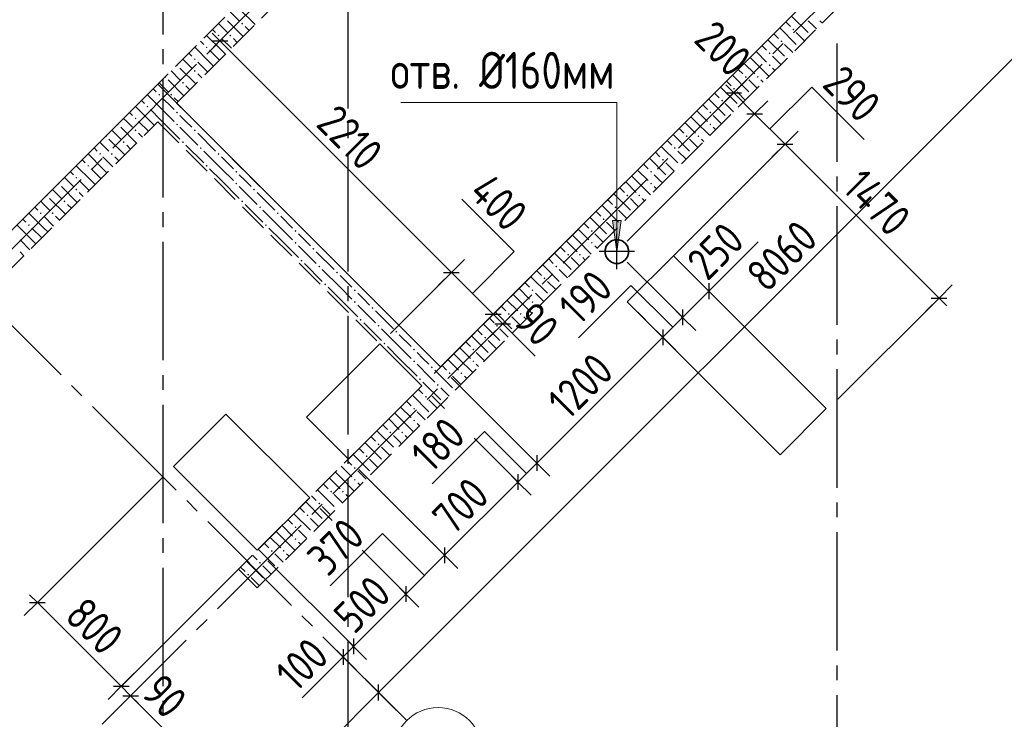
# Model space of a CAD drawing. Header units: millimetres. Extents: x 0 to 43617, y 0 to 59400.
# Tile 10 of 23: x 20859 to 27505, y 19396 to 24120. Entities that reach past the tile are written whole.
import ezdxf

# ---------------------------------------------------------------- set-up
doc = ezdxf.new("R2010")
doc.units = ezdxf.units.MM
doc.linetypes.add('______2', pattern=[270, 200, -70])
doc.linetypes.add('______5', pattern=[1100, 800, -100, 100, -100])
for name, color, linetype, lineweight in [('Standard', 7, 'Continuous', 25), ('ЖБ Перекрытие верхний уровень', 7, 'Continuous', 35), ('ЖБ Стена верхний уровень', 7, 'Continuous', 35), ('Оси', 40, '______5', 18), ('Примечания', 7, 'Continuous', 25), ('Размерная выноска', 7, 'Continuous', 13)]:
    doc.layers.add(name, color=color, linetype=linetype, lineweight=lineweight)
doc.styles.add('GOST 2.304-81', font='txt')

msp = doc.modelspace()

# ---------------------------------------------------------------- hatches: boundary and pattern name
at = {"layer": 'ЖБ Стена верхний уровень', "linetype": 'Continuous', "lineweight": 18, "transparency": 33554687}
for points in [[(22354.4, 24093.1), (22360.9, 24099.6), (22367.4, 24093.1), (22360.9, 24086.6)], [(22194.5, 24013.1), (22201, 24019.6), (22207.5, 24013.1), (22201, 24006.6)], [(22274.5, 24013.1), (22281, 24019.6), (22287.5, 24013.1), (22281, 24006.6)], [(26074.5, 24053.1), (26081, 24059.6), (26087.5, 24053.1), (26081, 24046.6)], [(22114.5, 23933.1), (22121, 23939.6), (22127.4, 23933.1), (22121, 23926.6)], [(25994.5, 23973.1), (26001, 23979.6), (26007.5, 23973.1), (26001, 23966.6)], [(25914.5, 23893.1), (25921, 23899.6), (25927.4, 23893.1), (25921, 23886.6)], [(21923.7, 23816.9), (21927.4, 23813.1), (21921, 23806.6), (21917.2, 23810.4)], [(22034.5, 23853.1), (22040.9, 23859.6), (22047.4, 23853.1), (22040.9, 23846.6)], [(25914.5, 23813.1), (25921, 23819.6), (25927.4, 23813.1), (25921, 23806.6)], [(21843.7, 23736.9), (21847.4, 23733.1), (21840.9, 23726.6), (21837.2, 23730.4)], [(22034.5, 23773.1), (22040.9, 23779.6), (22047.4, 23773.1), (22040.9, 23766.6)], [(25754.4, 23733.1), (25760.9, 23739.6), (25767.4, 23733.1), (25760.9, 23726.6)], [(25834.5, 23733.1), (25840.9, 23739.6), (25847.4, 23733.1), (25840.9, 23726.6)], [(21954.4, 23693.1), (21960.9, 23699.6), (21967.4, 23693.1), (21960.9, 23686.6)], [(21794.5, 23613.1), (21801, 23619.6), (21807.5, 23613.1), (21801, 23606.6)], [(21874.5, 23613.1), (21881, 23619.6), (21887.5, 23613.1), (21881, 23606.6)], [(25674.5, 23653.1), (25681, 23659.6), (25687.5, 23653.1), (25681, 23646.6)], [(21714.5, 23533.1), (21721, 23539.6), (21727.4, 23533.1), (21721, 23526.6)], [(25594.5, 23573.1), (25601, 23579.6), (25607.5, 23573.1), (25601, 23566.6)], [(21914.5, 23493.1), (21921, 23499.6), (21927.4, 23493.1), (21921, 23486.6)], [(25514.5, 23493.1), (25521, 23499.6), (25527.4, 23493.1), (25521, 23486.6)], [(21523.7, 23416.9), (21527.4, 23413.1), (21521, 23406.6), (21517.2, 23410.4)], [(21634.5, 23453.1), (21640.9, 23459.6), (21647.4, 23453.1), (21640.9, 23446.6)], [(21914.5, 23413.1), (21921, 23419.6), (21927.4, 23413.1), (21921, 23406.6)], [(25514.5, 23413.1), (25521, 23419.6), (25527.4, 23413.1), (25521, 23406.6)], [(21443.7, 23336.9), (21447.4, 23333.1), (21440.9, 23326.6), (21437.2, 23330.4)], [(21634.5, 23373.1), (21640.9, 23379.6), (21647.4, 23373.1), (21640.9, 23366.6)], [(22034.5, 23373.1), (22040.9, 23379.6), (22047.4, 23373.1), (22040.9, 23366.6)], [(25354.4, 23333.1), (25360.9, 23339.6), (25367.4, 23333.1), (25360.9, 23326.6)], [(25434.5, 23333.1), (25440.9, 23339.6), (25447.4, 23333.1), (25440.9, 23326.6)], [(21554.4, 23293.1), (21560.9, 23299.6), (21567.4, 23293.1), (21560.9, 23286.6)], [(21954.4, 23293.1), (21960.9, 23299.6), (21967.4, 23293.1), (21960.9, 23286.6)], [(21394.5, 23213.1), (21401, 23219.6), (21407.5, 23213.1), (21401, 23206.6)], [(21474.5, 23213.1), (21481, 23219.6), (21487.5, 23213.1), (21481, 23206.6)], [(22074.5, 23253.1), (22081, 23259.6), (22087.5, 23253.1), (22081, 23246.6)], [(22194.5, 23213.1), (22201, 23219.6), (22207.5, 23213.1), (22201, 23206.6)], [(25274.5, 23253.1), (25281, 23259.6), (25287.5, 23253.1), (25281, 23246.6)], [(21314.5, 23133.1), (21321, 23139.6), (21327.4, 23133.1), (21321, 23126.6)], [(22114.5, 23133.1), (22121, 23139.6), (22127.4, 23133.1), (22121, 23126.6)], [(25194.5, 23173.1), (25201, 23179.6), (25207.5, 23173.1), (25201, 23166.6)], [(22314.5, 23093.1), (22321, 23099.6), (22327.4, 23093.1), (22321, 23086.6)], [(25114.5, 23093.1), (25121, 23099.6), (25127.4, 23093.1), (25121, 23086.6)], [(21123.7, 23016.9), (21127.4, 23013.1), (21121, 23006.6), (21117.2, 23010.4)], [(21234.5, 23053.1), (21240.9, 23059.6), (21247.4, 23053.1), (21240.9, 23046.6)], [(22314.5, 23013.1), (22321, 23019.6), (22327.4, 23013.1), (22321, 23006.6)], [(25114.5, 23013.1), (25121, 23019.6), (25127.4, 23013.1), (25121, 23006.6)], [(21043.7, 22936.9), (21047.4, 22933.1), (21040.9, 22926.6), (21037.2, 22930.4)], [(21234.5, 22973.1), (21240.9, 22979.6), (21247.4, 22973.1), (21240.9, 22966.6)], [(22434.5, 22973.1), (22440.9, 22979.6), (22447.4, 22973.1), (22440.9, 22966.6)], [(24954.4, 22933.1), (24960.9, 22939.6), (24967.4, 22933.1), (24960.9, 22926.6)], [(25034.5, 22933.1), (25040.9, 22939.6), (25047.4, 22933.1), (25040.9, 22926.6)], [(21154.4, 22893.1), (21160.9, 22899.6), (21167.4, 22893.1), (21160.9, 22886.6)], [(22354.4, 22893.1), (22360.9, 22899.6), (22367.4, 22893.1), (22360.9, 22886.6)], [(20994.5, 22813.1), (21001, 22819.6), (21007.5, 22813.1), (21001, 22806.6)], [(21074.5, 22813.1), (21081, 22819.6), (21087.5, 22813.1), (21081, 22806.6)], [(22474.5, 22853.1), (22481, 22859.6), (22487.5, 22853.1), (22481, 22846.6)], [(22594.5, 22813.1), (22601, 22819.6), (22607.5, 22813.1), (22601, 22806.6)], [(24874.5, 22853.1), (24881, 22859.6), (24887.5, 22853.1), (24881, 22846.6)], [(20914.5, 22733.1), (20921, 22739.6), (20927.4, 22733.1), (20921, 22726.6)], [(22514.5, 22733.1), (22521, 22739.6), (22527.4, 22733.1), (22521, 22726.6)], [(24794.5, 22773.1), (24801, 22779.6), (24807.5, 22773.1), (24801, 22766.6)], [(22714.5, 22693.1), (22721, 22699.6), (22727.4, 22693.1), (22721, 22686.6)], [(24714.5, 22693.1), (24721, 22699.6), (24727.4, 22693.1), (24721, 22686.6)], [(22714.5, 22613.1), (22721, 22619.6), (22727.4, 22613.1), (22721, 22606.6)], [(24714.5, 22613.1), (24721, 22619.6), (24727.4, 22613.1), (24721, 22606.6)], [(22834.5, 22573.1), (22840.9, 22579.6), (22847.4, 22573.1), (22840.9, 22566.6)], [(24554.4, 22533.1), (24560.9, 22539.6), (24567.4, 22533.1), (24560.9, 22526.6)], [(24634.5, 22533.1), (24640.9, 22539.6), (24647.4, 22533.1), (24640.9, 22526.6)], [(22754.4, 22493.1), (22760.9, 22499.6), (22767.4, 22493.1), (22760.9, 22486.6)], [(22874.5, 22453.1), (22881, 22459.6), (22887.5, 22453.1), (22881, 22446.6)], [(22994.5, 22413.1), (23001, 22419.6), (23007.5, 22413.1), (23001, 22406.6)], [(24474.5, 22453.1), (24481, 22459.6), (24487.5, 22453.1), (24481, 22446.6)], [(22914.5, 22333.1), (22921, 22339.6), (22927.4, 22333.1), (22921, 22326.6)], [(24394.5, 22373.1), (24401, 22379.6), (24407.5, 22373.1), (24401, 22366.6)], [(23114.5, 22293.1), (23121, 22299.6), (23127.4, 22293.1), (23121, 22286.6)], [(24314.5, 22293.1), (24321, 22299.6), (24327.4, 22293.1), (24321, 22286.6)], [(23114.5, 22213.1), (23121, 22219.6), (23127.4, 22213.1), (23121, 22206.6)], [(24314.5, 22213.1), (24321, 22219.6), (24327.4, 22213.1), (24321, 22206.6)], [(23234.5, 22173.1), (23240.9, 22179.6), (23247.4, 22173.1), (23240.9, 22166.6)], [(24154.4, 22133.1), (24160.9, 22139.6), (24167.4, 22133.1), (24160.9, 22126.6)], [(24234.5, 22133.1), (24240.9, 22139.6), (24247.4, 22133.1), (24240.9, 22126.6)], [(23154.4, 22093.1), (23160.9, 22099.6), (23167.4, 22093.1), (23160.9, 22086.6)], [(23274.5, 22053.1), (23281, 22059.6), (23287.5, 22053.1), (23281, 22046.6)], [(23394.5, 22013.1), (23401, 22019.6), (23407.5, 22013.1), (23401, 22006.6)], [(24074.5, 22053.1), (24081, 22059.6), (24087.5, 22053.1), (24081, 22046.6)], [(23314.5, 21933.1), (23321, 21939.6), (23327.4, 21933.1), (23321, 21926.6)], [(23994.5, 21973.1), (24001, 21979.6), (24007.5, 21973.1), (24001, 21966.6)], [(23514.5, 21893.1), (23521, 21899.6), (23527.4, 21893.1), (23521, 21886.6)], [(23914.5, 21893.1), (23921, 21899.6), (23927.4, 21893.1), (23921, 21886.6)], [(23514.5, 21813.1), (23521, 21819.6), (23527.4, 21813.1), (23521, 21806.6)], [(23914.5, 21813.1), (23921, 21819.6), (23927.4, 21813.1), (23921, 21806.6)], [(23634.5, 21773.1), (23640.9, 21779.6), (23647.4, 21773.1), (23640.9, 21766.6)], [(23754.4, 21733.1), (23760.9, 21739.6), (23767.4, 21733.1), (23760.9, 21726.6)], [(23834.5, 21733.1), (23840.9, 21739.6), (23847.4, 21733.1), (23840.9, 21726.6)], [(23554.4, 21693.1), (23560.9, 21699.6), (23567.4, 21693.1), (23560.9, 21686.6)], [(23674.5, 21653.1), (23681, 21659.6), (23687.5, 21653.1), (23681, 21646.6)], [(23594.5, 21573.1), (23601, 21579.6), (23607.5, 21573.1), (23601, 21566.6)], [(23514.5, 21493.1), (23521, 21499.6), (23527.4, 21493.1), (23521, 21486.6)], [(23514.5, 21413.1), (23521, 21419.6), (23527.4, 21413.1), (23521, 21406.6)], [(23354.4, 21333.1), (23360.9, 21339.6), (23367.4, 21333.1), (23360.9, 21326.6)], [(23434.5, 21333.1), (23440.9, 21339.6), (23447.4, 21333.1), (23440.9, 21326.6)], [(23274.5, 21253.1), (23281, 21259.6), (23287.5, 21253.1), (23281, 21246.6)], [(23194.5, 21173.1), (23201, 21179.6), (23207.5, 21173.1), (23201, 21166.6)], [(23114.5, 21093.1), (23121, 21099.6), (23127.4, 21093.1), (23121, 21086.6)], [(23114.5, 21013.1), (23121, 21019.6), (23127.4, 21013.1), (23121, 21006.6)], [(22954.4, 20933.1), (22960.9, 20939.6), (22967.4, 20933.1), (22960.9, 20926.6)], [(23034.5, 20933.1), (23040.9, 20939.6), (23047.4, 20933.1), (23040.9, 20926.6)], [(22874.5, 20853.1), (22881, 20859.6), (22887.5, 20853.1), (22881, 20846.6)], [(22794.5, 20773.1), (22801, 20779.6), (22807.5, 20773.1), (22801, 20766.6)], [(22714.5, 20693.1), (22721, 20699.6), (22727.4, 20693.1), (22721, 20686.6)], [(22714.5, 20613.1), (22721, 20619.6), (22727.4, 20613.1), (22721, 20606.6)], [(22554.4, 20533.1), (22560.9, 20539.6), (22567.4, 20533.1), (22560.9, 20526.6)], [(22634.5, 20533.1), (22640.9, 20539.6), (22647.4, 20533.1), (22640.9, 20526.6)], [(22474.5, 20453.1), (22481, 20459.6), (22487.5, 20453.1), (22481, 20446.6)], [(22394.5, 20373.1), (22401, 20379.6), (22407.5, 20373.1), (22401, 20366.6)]]:
    msp.add_hatch(color=7, dxfattribs=at).paths.add_polyline_path(points, flags=16)
at = {"layer": 'Примечания', "linetype": 'Continuous', "lineweight": 13, "transparency": 33554687}
msp.add_hatch(color=7, dxfattribs=at).paths.add_polyline_path([(24919.7, 22764.3), (24889.7, 22554.3), (24859.7, 22764.3)], flags=16)

# ---------------------------------------------------------------- linework, layer by layer
at = {"layer": 'Standard', "color": 7, "linetype": 'Continuous', "lineweight": 13, "transparency": 33554687}
for p, q in [((23281.9, 19577), (28981.2, 25276.3)), ((22210.1, 23976), (22157.1, 24029.1)), ((22210.1, 23976), (23772.8, 22413.3)), ((25678.5, 23626.1), (25625.5, 23679.1)), ((25678.5, 23626.1), (25820, 23484.6)), ((25820, 23484.6), (26025, 23279.6)), ((26025, 23279.6), (27064.5, 22240.1)), ((23772.8, 22413.3), (24055, 22131.1)), ((25510.7, 22286.9), (25563.7, 22339.9)), ((25510.7, 22286.9), (25333.9, 22110.1)), ((27064.5, 22240.1), (27117.5, 22187.1)), ((24055, 22131.1), (24119.3, 22066.9)), ((24119.3, 22066.9), (24172.3, 22013.8)), ((25333.9, 22110.1), (25199.5, 21975.8)), ((25199.5, 21975.8), (24349.5, 21125.7)), ((24349.5, 21125.7), (24222.2, 20998.4)), ((24222.2, 20998.4), (23727.3, 20503.5)), ((23727.3, 20503.5), (23465.6, 20241.8)), ((20978.5, 20184.7), (20925.4, 20237.7)), ((23465.6, 20241.8), (23112.1, 19888.3)), ((20978.5, 20184.7), (21544.1, 19619)), ((23112.1, 19888.3), (23041.4, 19817.6)), ((23041.4, 19817.6), (22988.3, 19764.5)), ((21544.1, 19619), (21607.8, 19555.4)), ((21607.8, 19555.4), (21660.8, 19502.3)), ((21846.5, 18141.6), (23281.9, 19577))]:
    msp.add_line(p, q, dxfattribs=at)
at = {"layer": 'Standard', "color": 251, "linetype": 'Continuous', "lineweight": -3, "true_color": 0x656565, "transparency": 33554687}
for p, q in [((22210.1, 23976), (22298.5, 24064.4)), ((22210.1, 23976), (22121.7, 23887.7)), ((22210.1, 23976), (22210.1, 23976)), ((25678.5, 23626.1), (25766.9, 23714.5)), ((25678.5, 23626.1), (25586.5, 23534)), ((25678.5, 23626.1), (25590.1, 23537.7)), ((25820, 23484.6), (25908.4, 23573)), ((25820, 23484.6), (24960.4, 22625)), ((25820, 23484.6), (25731.6, 23396.2)), ((26025, 23279.6), (26113.4, 23368)), ((26025, 23279.6), (25271.5, 22526.1)), ((26025, 23279.6), (25936.6, 23191.2)), ((23772.8, 22413.3), (23861.2, 22501.7)), ((23772.8, 22413.3), (23360.8, 22001.3)), ((23772.8, 22413.3), (23684.4, 22325)), ((25510.7, 22286.9), (25422.3, 22375.3)), ((25510.7, 22286.9), (25599.1, 22198.5)), ((25510.7, 22286.9), (25510.7, 22286.9)), ((27064.5, 22240.1), (27152.9, 22328.5)), ((24055, 22131.1), (24143.4, 22219.5)), ((27064.5, 22240.1), (26381.7, 21557.3)), ((27064.5, 22240.1), (26976.1, 22151.7)), ((24119.3, 22066.9), (24207.7, 22155.2)), ((25333.9, 22110.1), (25245.5, 22198.5)), ((24055, 22131.1), (23655.7, 21731.7)), ((24055, 22131.1), (23966.7, 22042.7)), ((24119.3, 22066.9), (24030.9, 21978.5)), ((24119.3, 22066.9), (24119.3, 22066.9)), ((25333.9, 22110.1), (25422.3, 22021.7)), ((25199.5, 21975.8), (25111.2, 22064.1)), ((25199.5, 21975.8), (25287.9, 21887.4)), ((23725.3, 21495.3), (23643.6, 21577.1)), ((24349.5, 21125.7), (24261.1, 21214.1)), ((24222.2, 20998.4), (24133.9, 21086.8)), ((24349.5, 21125.7), (24437.9, 21037.3)), ((24222.2, 20998.4), (24310.6, 20910.1)), ((22968.8, 20738.7), (22887, 20820.5)), ((23727.3, 20503.5), (23638.9, 20591.9)), ((23727.3, 20503.5), (23815.6, 20415.1)), ((20978.5, 20184.7), (21066.8, 20273.1)), ((23465.6, 20241.8), (23377.2, 20330.2)), ((23465.6, 20241.8), (23554, 20153.5)), ((20978.5, 20184.7), (20890.1, 20096.3)), ((23112.1, 19888.3), (23023.7, 19976.7)), ((23041.4, 19817.6), (22953, 19906)), ((23112.1, 19888.3), (23200.5, 19799.9)), ((23041.4, 19817.6), (23129.8, 19729.2)), ((23041.4, 19817.6), (23041.4, 19817.6)), ((21544.1, 19619), (21632.5, 19707.4)), ((21544.1, 19619), (21455.8, 19530.6)), ((21607.8, 19555.4), (21696.2, 19643.7)), ((23281.9, 19577), (23193.5, 19665.4)), ((21607.8, 19555.4), (21519.4, 19467)), ((23281.9, 19577), (23370.3, 19488.6)), ((23281.9, 19577), (23400.5, 19458.5))]:
    msp.add_line(p, q, dxfattribs=at)
at = {"layer": 'Standard', "color": 7, "linetype": 'Continuous', "lineweight": 25, "transparency": 33554687}
for p, q in [((22157.1, 23976), (22263.1, 23976)), ((25625.5, 23626.1), (25731.5, 23626.1)), ((25767, 23484.6), (25873, 23484.6)), ((25972, 23279.6), (26078, 23279.6)), ((23719.8, 22413.3), (23825.8, 22413.3)), ((25510.7, 22339.9), (25510.7, 22233.9)), ((27011.5, 22240.1), (27117.5, 22240.1)), ((25333.9, 22163.1), (25333.9, 22057.1)), ((24002, 22131.1), (24108.1, 22131.1)), ((24066.2, 22066.9), (24172.3, 22066.9)), ((25199.5, 22028.8), (25199.5, 21922.7)), ((24349.5, 21178.8), (24349.5, 21072.7)), ((24222.2, 21051.5), (24222.2, 20945.4)), ((23727.3, 20556.5), (23727.3, 20450.4)), ((23465.6, 20294.9), (23465.6, 20188.8)), ((20925.4, 20184.7), (21031.5, 20184.7)), ((23112.1, 19941.3), (23112.1, 19835.3)), ((23041.4, 19870.6), (23041.4, 19764.5)), ((21491.1, 19619), (21597.2, 19619)), ((23281.9, 19524), (23281.9, 19630.1)), ((21554.7, 19555.4), (21660.8, 19555.4))]:
    msp.add_line(p, q, dxfattribs=at)
at = {"layer": 'Standard', "color": 8, "linetype": '______5', "lineweight": -3, "transparency": 33554687}
for p, q in [((24889.7, 22434.8), (24889.7, 22673.8)), ((25009.2, 22554.3), (24770.2, 22554.3))]:
    msp.add_line(p, q, dxfattribs=at)
at = {"layer": 'Standard', "color": 251, "linetype": 'Continuous', "lineweight": -3, "true_color": 0x656565, "transparency": 33554687}
for points in [[(25333.9, 22110.1), (25321.9, 22122.1), (25321.9, 22122.1), (25321.9, 22122.1), (25321.9, 22122.1), (25321.9, 22122.1), (25321.9, 22122.1), (25321.9, 22122.1), (25321.9, 22122.1), (25299.5, 22144.5), (25299.5, 22144.5), (25289.6, 22154.4), (25289.6, 22154.4), (25234.6, 22209.4), (25234.6, 22209.4), (24960.4, 22483.6)], [(25199.5, 21975.8), (25187.5, 21987.8), (25187.5, 21987.8), (25187.5, 21987.8), (25187.5, 21987.8), (25187.5, 21987.8), (25187.5, 21987.8), (25187.5, 21987.8), (25187.5, 21987.8), (25148.5, 22026.9), (25148.5, 22026.9), (25131.2, 22044.2), (25131.2, 22044.2), (25035.1, 22140.2), (25035.1, 22140.2), (25031.1, 22144.3)], [(24349.5, 21125.7), (24337.5, 21137.7), (24337.5, 21137.7), (24337.5, 21137.7), (24337.5, 21137.7), (24337.5, 21137.7), (24337.5, 21137.7), (24192.7, 21282.5), (24192.7, 21282.5), (24128.7, 21346.6), (24128.7, 21346.6), (23770.9, 21704.3)], [(24222.2, 20998.4), (24210.2, 21010.5), (24210.2, 21010.5), (24210.2, 21010.5), (24210.2, 21010.5), (24210.2, 21010.5), (24210.2, 21010.5), (24049.6, 21171), (24049.6, 21171), (23978.6, 21242.1), (23978.6, 21242.1), (23926.9, 21293.8)], [(23727.3, 20503.5), (23715.2, 20515.5), (23715.2, 20515.5), (23715.2, 20515.5), (23715.2, 20515.5), (23493.1, 20737.6), (23493.1, 20737.6), (23148.6, 21082.1)], [(20978.5, 20184.7), (21368.7, 20574.9), (21368.7, 20574.9), (21826.4, 21032.6)], [(23465.6, 20241.8), (23453.6, 20253.9), (23453.6, 20253.9), (23453.6, 20253.9), (23453.6, 20253.9), (23199, 20508.5), (23199, 20508.5), (23170.2, 20537.3)], [(21544.1, 19619), (21556.2, 19631), (21556.2, 19631), (22392, 20466.9)], [(23112.1, 19888.3), (23100.1, 19900.3), (23100.1, 19900.3), (22533.5, 20466.9)], [(21607.8, 19555.4), (21619.8, 19567.4), (21619.8, 19567.4), (21831.4, 19779)]]:
    msp.add_lwpolyline(points, dxfattribs=at)
at = {"layer": 'ЖБ Перекрытие верхний уровень', "color": 7, "linetype": 'Continuous', "lineweight": 35, "transparency": 33554687}
for p, q in [((28748.9, 26823.8), (23700.2, 21775.1)), ((21791, 23684.2), (20553.6, 22446.8)), ((23700.2, 21775.1), (21791, 23684.2)), ((24832.6, 22611.4), (24817.8, 22590.9)), ((24853.1, 22626.2), (24832.6, 22611.4)), ((24877.1, 22634), (24853.1, 22626.2)), ((24902.3, 22634), (24877.1, 22634)), ((24926.3, 22626.2), (24902.3, 22634)), ((24946.7, 22611.4), (24926.3, 22626.2)), ((24961.6, 22590.9), (24946.7, 22611.4)), ((24817.8, 22590.9), (24810, 22566.9)), ((24810, 22566.9), (24810, 22541.7)), ((24810, 22541.7), (24817.8, 22517.7)), ((24969.3, 22566.9), (24961.6, 22590.9)), ((24961.6, 22517.7), (24969.3, 22541.7)), ((24969.3, 22541.7), (24969.3, 22566.9)), ((24817.8, 22517.7), (24832.6, 22497.3)), ((24832.6, 22497.3), (24853.1, 22482.5)), ((24853.1, 22482.5), (24877.1, 22474.7)), ((24877.1, 22474.7), (24902.3, 22474.7)), ((24902.3, 22474.7), (24926.3, 22482.5)), ((24926.3, 22482.5), (24946.7, 22497.3)), ((24946.7, 22497.3), (24961.6, 22517.7)), ((25271.5, 22526.1), (24960.3, 22215)), ((26303.8, 21493.7), (25271.5, 22526.1)), ((24960.3, 22215), (25992.7, 21182.6)), ((23290.1, 21930.6), (22795.1, 21435.6)), ((23572.9, 21647.8), (23290.1, 21930.6)), ((23077.9, 21152.8), (23572.9, 21647.8)), ((25992.7, 21182.6), (26303.8, 21493.7)), ((22250.6, 21456.9), (21897.1, 21103.3)), ((22816.3, 20891.2), (22250.6, 21456.9)), ((22795.1, 21435.6), (23077.9, 21152.8)), ((21897.1, 21103.3), (22462.8, 20537.6)), ((22462.8, 20537.6), (22816.3, 20891.2))]:
    msp.add_line(p, q, dxfattribs=at)
at = {"layer": 'ЖБ Стена верхний уровень', "color": 251, "linetype": '______2', "lineweight": 13, "true_color": 0x656565, "transparency": 33554687}
for p, q in [((28515.6, 26590.5), (23700.2, 21775.1)), ((22462.8, 20283.1), (28642.9, 26463.2)), ((22434.5, 24327.7), (20553.6, 22446.8)), ((21918.3, 23557), (22561.7, 24200.4)), ((23700.2, 21775.1), (21918.3, 23557)), ((20553.6, 22192.2), (21791, 23429.7)), ((21791, 23429.7), (23572.9, 21647.8)), ((23572.9, 21647.8), (22335.5, 20410.3)), ((22335.5, 20410.3), (22462.8, 20283.1))]:
    msp.add_line(p, q, dxfattribs=at)
at = {"layer": 'ЖБ Стена верхний уровень', "color": 9, "linetype": 'Continuous', "lineweight": 18, "true_color": 0xc7c7c7, "transparency": 33554687}
for p, q in [((22280.4, 24173.7), (22340.9, 24113.1)), ((22340.9, 24193.1), (22447.7, 24086.4)), ((26069.6, 24144.5), (26181, 24033.1)), ((22221, 24073.1), (22200.4, 24093.7)), ((22260.9, 24033.1), (22221, 24073.1)), ((22260.9, 24113.1), (22367.7, 24006.4)), ((22381, 24073.1), (22407.7, 24046.4)), ((25989.6, 24064.5), (26101, 23953.1)), ((26029.6, 24104.5), (26060.9, 24073.1)), ((26221, 24073.1), (26181, 24113.1)), ((26236.9, 24057.2), (26221, 24073.1)), ((26260.9, 24113.1), (26276.9, 24097.2)), ((22221, 23913.1), (22120.4, 24013.7)), ((22160.4, 24053.7), (22181, 24033.1)), ((25949.6, 24024.5), (25981, 23993.1)), ((26156.9, 23977.2), (26101, 24033.1)), ((22140.9, 23833.1), (22040.4, 23933.7)), ((22080.4, 23973.7), (22101, 23953.1)), ((22221, 23993.1), (22287.7, 23926.4)), ((22301, 23993.1), (22327.7, 23966.4)), ((25869.6, 23944.5), (25901, 23913.1)), ((25909.6, 23984.5), (26021, 23873.1)), ((26076.9, 23897.2), (26021, 23953.1)), ((22000.4, 23893.7), (22021, 23873.1)), ((22140.9, 23913.1), (22207.7, 23846.4)), ((22221, 23913.1), (22247.7, 23886.4)), ((25789.6, 23864.5), (25821, 23833.1)), ((25829.6, 23904.5), (25901, 23833.1)), ((25981, 23833.1), (25940.9, 23873.1)), ((21981, 23833.1), (21960.4, 23853.7)), ((22021, 23793.1), (21981, 23833.1)), ((22060.9, 23833.1), (22127.7, 23766.4)), ((22140.9, 23833.1), (22167.7, 23806.4)), ((25749.6, 23824.5), (25821, 23753.1)), ((25821, 23833.1), (25916.9, 23737.2)), ((25996.9, 23817.2), (25981, 23833.1)), ((21880.4, 23773.7), (21940.9, 23713.1)), ((21940.9, 23793.1), (22047.7, 23686.4)), ((22060.9, 23753.1), (22087.7, 23726.4)), ((25669.6, 23744.5), (25781, 23633.1)), ((25709.6, 23784.5), (25740.9, 23753.1)), ((25940.9, 23793.1), (25956.9, 23777.2)), ((21821, 23673.1), (21800.4, 23693.7)), ((21860.9, 23633.1), (21821, 23673.1)), ((21860.9, 23713.1), (21967.7, 23606.4)), ((21981, 23673.1), (22007.7, 23646.4)), ((25589.6, 23664.5), (25701, 23553.1)), ((25629.6, 23704.5), (25660.9, 23673.1)), ((25821, 23673.1), (25781, 23713.1)), ((25836.9, 23657.2), (25821, 23673.1)), ((25860.9, 23713.1), (25876.9, 23697.2)), ((21821, 23513.1), (21720.4, 23613.7)), ((21760.4, 23653.7), (21781, 23633.1)), ((25549.6, 23624.5), (25581, 23593.1)), ((25756.9, 23577.2), (25701, 23633.1)), ((21740.9, 23433.1), (21640.4, 23533.7)), ((21680.4, 23573.7), (21701, 23553.1)), ((21821, 23593.1), (21887.7, 23526.4)), ((21901, 23593.1), (21927.7, 23566.4)), ((25469.6, 23544.5), (25501, 23513.1)), ((25509.6, 23584.5), (25621, 23473.1)), ((25676.9, 23497.2), (25621, 23553.1)), ((21600.4, 23493.7), (21621, 23473.1)), ((21740.9, 23513.1), (21807.7, 23446.4)), ((21821, 23513.1), (21847.7, 23486.4)), ((21847.7, 23486.4), (21901, 23433.1)), ((21887.7, 23526.4), (21901, 23513.1)), ((21981, 23433.1), (21940.9, 23473.1)), ((25389.6, 23464.5), (25421, 23433.1)), ((25429.6, 23504.5), (25501, 23433.1)), ((25581, 23433.1), (25540.9, 23473.1)), ((21581, 23433.1), (21560.4, 23453.7)), ((21621, 23393.1), (21581, 23433.1)), ((21660.9, 23433.1), (21727.7, 23366.4)), ((21740.9, 23433.1), (21767.7, 23406.4)), ((21807.7, 23446.4), (21821, 23433.1)), ((21821, 23433.1), (21940.9, 23313.1)), ((22021, 23393.1), (21981, 23433.1)), ((25349.6, 23424.5), (25421, 23353.1)), ((25421, 23433.1), (25516.9, 23337.2)), ((25596.9, 23417.2), (25581, 23433.1)), ((21480.4, 23373.7), (21540.9, 23313.1)), ((21540.9, 23393.1), (21647.7, 23286.4)), ((21660.9, 23353.1), (21687.7, 23326.4)), ((21940.9, 23393.1), (22060.9, 23273.1)), ((22060.9, 23353.1), (22181, 23233.1)), ((25269.6, 23344.5), (25381, 23233.1)), ((25309.6, 23384.5), (25340.9, 23353.1)), ((25540.9, 23393.1), (25556.9, 23377.2)), ((21421, 23273.1), (21400.4, 23293.7)), ((21460.9, 23233.1), (21421, 23273.1)), ((21460.9, 23313.1), (21567.7, 23206.4)), ((21581, 23273.1), (21607.7, 23246.4)), ((21981, 23273.1), (22101, 23153.1)), ((25189.6, 23264.5), (25301, 23153.1)), ((25229.6, 23304.5), (25260.9, 23273.1)), ((25421, 23273.1), (25381, 23313.1)), ((25436.9, 23257.2), (25421, 23273.1)), ((25460.9, 23313.1), (25476.9, 23297.2)), ((21421, 23113.1), (21320.4, 23213.7)), ((21360.4, 23253.7), (21381, 23233.1)), ((22221, 23113.1), (22101, 23233.1)), ((25149.6, 23224.5), (25181, 23193.1)), ((25356.9, 23177.2), (25301, 23233.1)), ((21340.9, 23033.1), (21240.4, 23133.7)), ((21280.4, 23173.7), (21301, 23153.1)), ((21421, 23193.1), (21487.7, 23126.4)), ((21501, 23193.1), (21527.7, 23166.4)), ((22221, 23193.1), (22301, 23113.1)), ((25069.6, 23144.5), (25101, 23113.1)), ((25109.6, 23184.5), (25221, 23073.1)), ((25276.9, 23097.2), (25221, 23153.1)), ((21200.4, 23093.7), (21221, 23073.1)), ((21340.9, 23113.1), (21407.7, 23046.4)), ((21421, 23113.1), (21447.7, 23086.4)), ((22140.9, 23113.1), (22221, 23033.1)), ((22221, 23113.1), (22301, 23033.1)), ((22381, 23033.1), (22340.9, 23073.1)), ((24989.6, 23064.5), (25021, 23033.1)), ((25029.6, 23104.5), (25101, 23033.1)), ((25181, 23033.1), (25140.9, 23073.1)), ((21181, 23033.1), (21160.4, 23053.7)), ((21221, 22993.1), (21181, 23033.1)), ((21260.9, 23033.1), (21327.7, 22966.4)), ((21340.9, 23033.1), (21367.7, 23006.4)), ((22221, 23033.1), (22340.9, 22913.1)), ((22421, 22993.1), (22381, 23033.1)), ((24949.6, 23024.5), (25021, 22953.1)), ((25021, 23033.1), (25116.9, 22937.2)), ((25196.9, 23017.2), (25181, 23033.1)), ((21080.4, 22973.7), (21140.9, 22913.1)), ((21140.9, 22993.1), (21247.7, 22886.4)), ((21260.9, 22953.1), (21287.7, 22926.4)), ((22340.9, 22993.1), (22460.9, 22873.1)), ((22460.9, 22953.1), (22581, 22833.1)), ((24869.6, 22944.5), (24981, 22833.1)), ((24909.6, 22984.5), (24940.9, 22953.1)), ((25140.9, 22993.1), (25156.9, 22977.2)), ((21021, 22873.1), (21000.4, 22893.7)), ((21060.9, 22833.1), (21021, 22873.1)), ((21060.9, 22913.1), (21167.7, 22806.4)), ((21181, 22873.1), (21207.7, 22846.4)), ((22381, 22873.1), (22501, 22753.1)), ((24789.6, 22864.5), (24901, 22753.1)), ((24829.6, 22904.5), (24860.9, 22873.1)), ((25021, 22873.1), (24981, 22913.1)), ((25036.9, 22857.2), (25021, 22873.1)), ((25060.9, 22913.1), (25076.9, 22897.2)), ((21021, 22713.1), (20920.4, 22813.7)), ((20960.4, 22853.7), (20981, 22833.1)), ((22621, 22713.1), (22501, 22833.1)), ((24749.6, 22824.5), (24781, 22793.1)), ((24956.9, 22777.2), (24901, 22833.1)), ((20940.9, 22633.1), (20840.4, 22733.7)), ((20880.4, 22773.7), (20901, 22753.1)), ((21021, 22793.1), (21087.7, 22726.4)), ((21101, 22793.1), (21127.7, 22766.4)), ((22621, 22793.1), (22701, 22713.1)), ((24669.6, 22744.5), (24701, 22713.1)), ((24709.6, 22784.5), (24821, 22673.1)), ((24876.9, 22697.2), (24821, 22753.1)), ((20940.9, 22713.1), (21007.7, 22646.4)), ((21021, 22713.1), (21047.7, 22686.4)), ((22540.9, 22713.1), (22621, 22633.1)), ((22621, 22713.1), (22701, 22633.1)), ((22781, 22633.1), (22740.9, 22673.1)), ((24629.6, 22704.5), (24701, 22633.1)), ((24781, 22633.1), (24740.9, 22673.1)), ((20860.9, 22633.1), (20927.7, 22566.4)), ((20940.9, 22633.1), (20967.7, 22606.4)), ((22621, 22633.1), (22740.9, 22513.1)), ((22821, 22593.1), (22781, 22633.1)), ((24549.6, 22624.5), (24621, 22553.1)), ((24589.6, 22664.5), (24621, 22633.1)), ((24621, 22633.1), (24716.9, 22537.2)), ((24796.9, 22617.2), (24781, 22633.1)), ((20860.9, 22553.1), (20887.7, 22526.4)), ((22740.9, 22593.1), (22860.9, 22473.1)), ((22860.9, 22553.1), (22981, 22433.1)), ((24469.6, 22544.5), (24581, 22433.1)), ((24509.6, 22584.5), (24540.9, 22553.1)), ((24740.9, 22593.1), (24756.9, 22577.2)), ((22781, 22473.1), (22901, 22353.1)), ((24429.6, 22504.5), (24460.9, 22473.1)), ((24621, 22473.1), (24581, 22513.1)), ((24636.9, 22457.2), (24621, 22473.1)), ((24660.9, 22513.1), (24676.9, 22497.2)), ((23021, 22313.1), (22901, 22433.1)), ((24349.6, 22424.5), (24381, 22393.1)), ((24389.6, 22464.5), (24501, 22353.1)), ((24556.9, 22377.2), (24501, 22433.1)), ((23021, 22393.1), (23101, 22313.1)), ((24269.6, 22344.5), (24301, 22313.1)), ((24309.6, 22384.5), (24421, 22273.1)), ((24476.9, 22297.2), (24421, 22353.1)), ((22940.9, 22313.1), (23021, 22233.1)), ((23021, 22313.1), (23101, 22233.1)), ((23181, 22233.1), (23140.9, 22273.1)), ((24229.6, 22304.5), (24301, 22233.1)), ((24381, 22233.1), (24340.9, 22273.1)), ((23021, 22233.1), (23140.9, 22113.1)), ((23221, 22193.1), (23181, 22233.1)), ((24149.6, 22224.5), (24221, 22153.1)), ((24189.6, 22264.5), (24221, 22233.1)), ((24221, 22233.1), (24316.9, 22137.2)), ((24396.9, 22217.2), (24381, 22233.1)), ((23140.9, 22193.1), (23260.9, 22073.1)), ((23260.9, 22153.1), (23381, 22033.1)), ((24069.6, 22144.5), (24181, 22033.1)), ((24109.6, 22184.5), (24140.9, 22153.1)), ((24340.9, 22193.1), (24356.9, 22177.2)), ((23181, 22073.1), (23301, 21953.1)), ((24029.6, 22104.5), (24060.9, 22073.1)), ((24221, 22073.1), (24181, 22113.1)), ((24236.9, 22057.2), (24221, 22073.1)), ((24260.9, 22113.1), (24276.9, 22097.2)), ((23421, 21913.1), (23301, 22033.1)), ((23949.6, 22024.5), (23981, 21993.1)), ((23989.6, 22064.5), (24101, 21953.1)), ((24156.9, 21977.2), (24101, 22033.1)), ((23421, 21993.1), (23501, 21913.1)), ((23869.6, 21944.5), (23901, 21913.1)), ((23909.6, 21984.5), (24021, 21873.1)), ((24076.9, 21897.2), (24021, 21953.1)), ((23340.9, 21913.1), (23421, 21833.1)), ((23421, 21913.1), (23501, 21833.1)), ((23581, 21833.1), (23540.9, 21873.1)), ((23829.6, 21904.5), (23901, 21833.1)), ((23981, 21833.1), (23940.9, 21873.1)), ((23421, 21833.1), (23540.9, 21713.1)), ((23621, 21793.1), (23581, 21833.1)), ((23749.6, 21824.5), (23821, 21753.1)), ((23789.6, 21864.5), (23821, 21833.1)), ((23821, 21833.1), (23916.9, 21737.2)), ((23996.9, 21817.2), (23981, 21833.1)), ((23540.9, 21793.1), (23629.6, 21704.5)), ((23660.9, 21753.1), (23669.6, 21744.5)), ((23669.6, 21744.5), (23781, 21633.1)), ((23709.6, 21784.5), (23740.9, 21753.1)), ((23940.9, 21793.1), (23956.9, 21777.2)), ((23581, 21673.1), (23589.6, 21664.5)), ((23629.6, 21704.5), (23660.9, 21673.1)), ((23821, 21673.1), (23781, 21713.1)), ((23836.9, 21657.2), (23821, 21673.1)), ((23860.9, 21713.1), (23876.9, 21697.2)), ((23549.6, 21624.5), (23581, 21593.1)), ((23589.6, 21664.5), (23701, 21553.1)), ((23756.9, 21577.2), (23701, 21633.1)), ((23469.6, 21544.5), (23501, 21513.1)), ((23509.6, 21584.5), (23621, 21473.1)), ((23676.9, 21497.2), (23621, 21553.1)), ((23429.6, 21504.5), (23501, 21433.1)), ((23581, 21433.1), (23540.9, 21473.1)), ((23349.6, 21424.5), (23421, 21353.1)), ((23389.6, 21464.5), (23421, 21433.1)), ((23421, 21433.1), (23516.9, 21337.2)), ((23596.9, 21417.2), (23581, 21433.1)), ((23269.6, 21344.5), (23381, 21233.1)), ((23309.6, 21384.5), (23340.9, 21353.1)), ((23540.9, 21393.1), (23556.9, 21377.2)), ((23229.6, 21304.5), (23260.9, 21273.1)), ((23421, 21273.1), (23381, 21313.1)), ((23436.9, 21257.2), (23421, 21273.1)), ((23460.9, 21313.1), (23476.9, 21297.2)), ((23149.6, 21224.5), (23181, 21193.1)), ((23189.6, 21264.5), (23301, 21153.1)), ((23356.9, 21177.2), (23301, 21233.1)), ((23069.6, 21144.5), (23101, 21113.1)), ((23109.6, 21184.5), (23221, 21073.1)), ((23276.9, 21097.2), (23221, 21153.1)), ((23029.6, 21104.5), (23101, 21033.1)), ((23181, 21033.1), (23140.9, 21073.1)), ((22949.6, 21024.5), (23021, 20953.1)), ((22989.6, 21064.5), (23021, 21033.1)), ((23021, 21033.1), (23116.9, 20937.2)), ((23196.9, 21017.2), (23181, 21033.1)), ((22869.6, 20944.5), (22981, 20833.1)), ((22909.6, 20984.5), (22940.9, 20953.1)), ((23140.9, 20993.1), (23156.9, 20977.2)), ((22829.6, 20904.5), (22860.9, 20873.1)), ((23021, 20873.1), (22981, 20913.1)), ((23036.9, 20857.2), (23021, 20873.1)), ((23060.9, 20913.1), (23076.9, 20897.2)), ((22749.6, 20824.5), (22781, 20793.1)), ((22789.6, 20864.5), (22901, 20753.1)), ((22956.9, 20777.2), (22901, 20833.1)), ((22669.6, 20744.5), (22701, 20713.1)), ((22709.6, 20784.5), (22821, 20673.1)), ((22876.9, 20697.2), (22821, 20753.1)), ((22629.6, 20704.5), (22701, 20633.1)), ((22781, 20633.1), (22740.9, 20673.1)), ((22549.6, 20624.5), (22621, 20553.1)), ((22589.6, 20664.5), (22621, 20633.1)), ((22621, 20633.1), (22716.9, 20537.2)), ((22796.9, 20617.2), (22781, 20633.1)), ((22469.6, 20544.5), (22581, 20433.1)), ((22509.6, 20584.5), (22540.9, 20553.1)), ((22740.9, 20593.1), (22756.9, 20577.2)), ((22429.6, 20504.5), (22460.9, 20473.1)), ((22621, 20473.1), (22581, 20513.1)), ((22636.9, 20457.2), (22621, 20473.1)), ((22660.9, 20513.1), (22676.9, 20497.2)), ((22349.6, 20424.5), (22381, 20393.1)), ((22389.6, 20464.5), (22501, 20353.1)), ((22556.9, 20377.2), (22501, 20433.1)), ((22476.9, 20297.2), (22421, 20353.1))]:
    msp.add_line(p, q, dxfattribs=at)
at = {"layer": 'Оси', "color": 8, "linetype": '______5', "lineweight": -3, "transparency": 33554687}
for p, q in [((21824, 57820), (21824, 7100)), ((12153.1, 13919.1), (31163, 32929)), ((14415.9, 12363.5), (33072.2, 31019.8)), ((23471.2, 19387.8), (16584.2, 26274.8)), ((23074, 24320), (23074, 7100)), ((26374, 23960), (26374, 7100))]:
    msp.add_line(p, q, dxfattribs=at)
at = {"layer": 'Оси', "color": 7, "linetype": 'Continuous', "lineweight": 13, "transparency": 33554687}
msp.add_circle((23683.3, 19175.6), 300, dxfattribs=at)
at = {"layer": 'Примечания', "color": 7, "linetype": 'Continuous', "lineweight": 13, "transparency": 33554687}
for p, q in [((24889.7, 22554.3), (24859.7, 22764.3)), ((24859.7, 22764.3), (24919.7, 22764.3)), ((24889.7, 22764.3), (24889.7, 22779.3)), ((24919.7, 22764.3), (24889.7, 22554.3)), ((24889.7, 22554.3), (24889.7, 22554.3)), ((24889.7, 22554.3), (24889.7, 22554.3)), ((24889.7, 22554.3), (24889.7, 22554.3))]:
    msp.add_line(p, q, dxfattribs=at)
msp.add_lwpolyline([(24889.7, 22554.3), (24889.7, 23561), (23431.9, 23561)], dxfattribs=at)
at = {"layer": 'Размерная выноска', "color": 7, "linetype": 'Continuous', "lineweight": 25, "transparency": 33554687}
for p, q in [((25510.7, 22286.9), (25843, 22619.2)), ((24119.3, 22066.9), (24338.5, 21847.7)), ((23041.4, 19817.6), (22765.6, 19541.8)), ((21607.8, 19555.4), (21855.3, 19307.9))]:
    msp.add_line(p, q, dxfattribs=at)
for points in [[(25922.5, 23382.1), (26205.3, 23665), (26558.9, 23311.4)], [(23914.5, 22271.6), (24197.4, 22554.5), (23843.8, 22908)], [(25266.7, 22042.9), (24983.9, 22325.8), (24630.3, 21972.2)], [(24279.6, 21055.8), (23996.7, 21338.6), (23643.2, 20985.1)], [(23590.9, 20367.1), (23308, 20649.9), (22954.5, 20296.4)]]:
    msp.add_lwpolyline(points, dxfattribs=at)

# ---------------------------------------------------------------- texts
at = {"layer": 'Standard', "color": 7, "linetype": 'Continuous', "lineweight": 25, "transparency": 33554687, "char_height": 220, "attachment_point": 7, "style": 'GOST 2.304-81'}
for s, insert, width, rotation in [('200', (25399.8, 23975.5), 531.968, 315), ('290', (26267.2, 23673.8), 531.968, 315), ('2210', (22850.2, 23406.7), 625.738, 315), ('1470', (26403.2, 22972.2), 625.734, 315), ('400', (23881.5, 22941.1), 531.968, 315), ('250', (25501.8, 22348.8), 516.397, 45), ('8060', (25902.7, 22268.5), 672.621, 45), ('190', (24635.6, 22048.3), 485.085, 45), ('90', (24181.1, 22075.7), 391.306, 315), ('1200', (24562.2, 21409.2), 625.747, 45), ('180', (23638.6, 21052.3), 485.085, 45), ('700', (23783, 20629.9), 531.968, 45), ('370', (22938.9, 20352.6), 516.401, 45), ('500', (23116.8, 19963.7), 516.397, 45), ('800', (21152.9, 20081), 531.964, 315), ('100', (22725.1, 19572.1), 485.076, 45), ('90', (21669.7, 19564.2), 391.306, 315)]:
    msp.add_mtext(s, dxfattribs=dict(at, insert=insert, width=width, rotation=rotation))
at = {"layer": 'Примечания', "color": 7, "linetype": 'Continuous', "lineweight": 25, "transparency": 33554687, "insert": (23361.9, 23652.7), "char_height": 250, "width": 1673.431, "attachment_point": 7, "style": 'GOST 2.304-81'}
msp.add_mtext('отв.\\~Ø160мм', dxfattribs=at)

doc.saveas('drawing.dxf')
